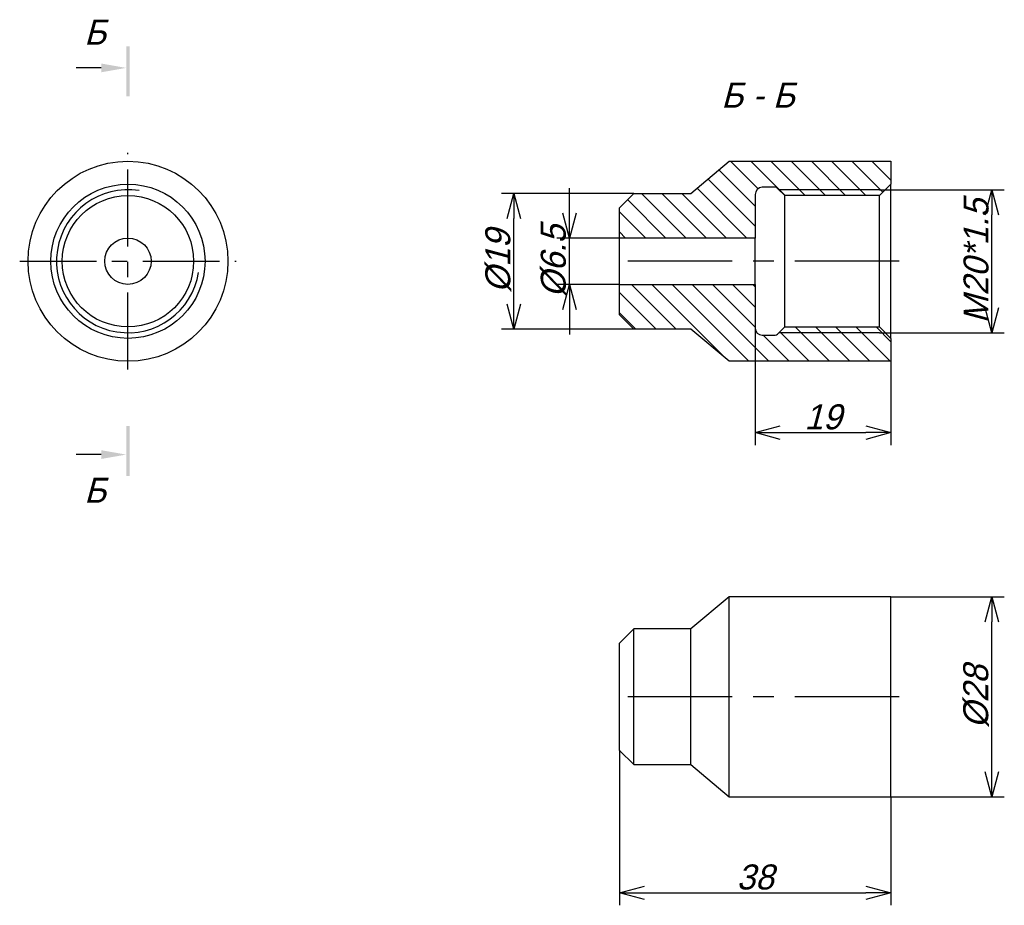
# Model space of a CAD drawing. Extents: x 32 to 170, y 104 to 228.
import ezdxf

# ---------------------------------------------------------------- set-up
doc = ezdxf.new("R2010")
doc.units = 0
doc.linetypes.add('CENTER_PER1_SCALE0_339188', pattern=[28, 10.769231, -2.153846, 2.153846, -2.153846, 10.769231])
doc.linetypes.add('CENTER_PER1_SCALE0_460327', pattern=[38, 14.615385, -2.923077, 2.923077, -2.923077, 14.615385])
doc.layers.get('0').update_dxf_attribs({"linetype": 'CONTINUOUS'})
doc.layers.get('DEFPOINTS').update_dxf_attribs({"linetype": 'CONTINUOUS'})
doc.styles.add('TEXTSTYLE_1', font='T-FLEX Type A.TTF', dxfattribs={"oblique": 15, "height": 3.5})
doc.styles.add('TEXTSTYLE_2', font='T-FLEX Type A.TTF', dxfattribs={"oblique": 15, "height": 3.5})
doc.dimstyles.new('DIM_ST_1', dxfattribs={"dimtxt": 3.5, "dimasz": 3.5, "dimexe": 1.75, "dimexo": 0, "dimgap": 0.4375, "dimtad": 1, "dimrnd": 0.01, "dimtxsty": 'TEXTSTYLE_1', "dimblk": 'OPEN30', "dimcen": 0.09, "dimclrd": 7, "dimclre": 7, "dimclrt": 7, "dimazin": 3, "dimtfac": 1, "dimtdec": 0, "dimtmove": 0, "dimatfit": 3, "dimtvp": 1, "dimtolj": 1})
doc.dimstyles.new('DIM_ST_2', dxfattribs={"dimtxt": 3.5, "dimasz": 3.5, "dimexe": 1.75, "dimexo": 0, "dimgap": 0.4375, "dimtad": 1, "dimrnd": 0.01, "dimtxsty": 'TEXTSTYLE_1', "dimblk": 'OPEN30', "dimcen": 0.09, "dimclrd": 7, "dimclre": 7, "dimclrt": 7, "dimazin": 3, "dimtfac": 1, "dimtdec": 0, "dimtmove": 0, "dimatfit": 3, "dimtvp": 1, "dimtolj": 1})
doc.dimstyles.new('DIM_ST_3', dxfattribs={"dimtxt": 3.5, "dimasz": 3.5, "dimexe": 1.75, "dimexo": 0, "dimgap": 0.4375, "dimtad": 1, "dimrnd": 0.01, "dimtxsty": 'TEXTSTYLE_1', "dimblk": 'OPEN30', "dimcen": 0.09, "dimclrd": 7, "dimclre": 7, "dimclrt": 7, "dimazin": 3, "dimtfac": 1, "dimtdec": 0, "dimtmove": 0, "dimatfit": 3, "dimtvp": 1, "dimtolj": 1})
doc.dimstyles.new('DIM_ST_4', dxfattribs={"dimtxt": 3.5, "dimasz": 3.5, "dimexe": 1.75, "dimexo": 0, "dimgap": 0.4375, "dimtad": 1, "dimrnd": 0.01, "dimtxsty": 'TEXTSTYLE_1', "dimblk": 'OPEN30', "dimcen": 0.09, "dimclrd": 7, "dimclre": 7, "dimclrt": 7, "dimazin": 3, "dimtfac": 1, "dimtdec": 0, "dimtmove": 0, "dimatfit": 3, "dimtvp": 1, "dimtolj": 1})
doc.dimstyles.new('DIM_ST_5', dxfattribs={"dimtxt": 3.5, "dimasz": 3.5, "dimexe": 1.75, "dimexo": 0, "dimgap": 0.4375, "dimtad": 1, "dimrnd": 0.01, "dimtxsty": 'TEXTSTYLE_1', "dimblk": 'OPEN30', "dimcen": 0.09, "dimclrd": 7, "dimclre": 7, "dimclrt": 7, "dimazin": 3, "dimtfac": 1, "dimtdec": 0, "dimtmove": 0, "dimatfit": 3, "dimtvp": 1, "dimtolj": 1})
doc.dimstyles.new('DIM_ST_6', dxfattribs={"dimtxt": 3.5, "dimasz": 3.5, "dimexe": 1.75, "dimexo": 0, "dimgap": 0.4375, "dimtad": 1, "dimrnd": 0.01, "dimtxsty": 'TEXTSTYLE_1', "dimblk": 'OPEN30', "dimcen": 0.09, "dimclrd": 7, "dimclre": 7, "dimclrt": 7, "dimazin": 3, "dimtfac": 1, "dimtdec": 0, "dimtmove": 0, "dimatfit": 3, "dimtvp": 1, "dimtolj": 1})

# ---------------------------------------------------------------- blocks, each defined once
blk = doc.blocks.new('_OPEN30')
at = {"color": 0, "linetype": 'BYBLOCK'}
for p, q in [((-1, 0.267949), (0, 0)), ((0, 0), (-1, -0.267949)), ((0, 0), (-1, 0))]:
    blk.add_line(p, q, dxfattribs=at)
blk = doc.blocks.new('*D5')
at = {"color": 7}
for p, q in [((108.89, 200.69), (108.89, 204.19)), ((115.92, 197.19), (107.14, 197.19)), ((108.89, 190.69), (108.89, 197.19)), ((115.92, 190.69), (107.14, 190.69)), ((108.89, 187.19), (108.89, 183.69))]:
    blk.add_line(p, q, dxfattribs=at)
at = {"layer": 'DEFPOINTS', "color": 0}
for p in [(108.89, 197.19), (115.92, 197.19), (115.92, 190.69)]:
    blk.add_point(p, dxfattribs=at)
at = {"color": 7, "xscale": 3.5, "yscale": 3.5, "zscale": 3.5}
for p, rotation in [((108.89, 197.19), 269.9999999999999), ((108.89, 190.69), 89.99999999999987)]:
    blk.add_blockref('_OPEN30', p, dxfattribs=dict(at, rotation=rotation))
at = {"color": 7, "insert": (106.7, 193.94), "char_height": 3.5, "attachment_point": 5, "rotation": 90, "style": 'TEXTSTYLE_1'}
blk.add_mtext('\\A1;%%c6.5{\\H0.5x;\\S^ ;}', dxfattribs=at)
blk = doc.blocks.new('*D6')
at = {"color": 7}
for p, q in [((117.92, 203.44), (99.37, 203.44)), ((101.12, 187.94), (101.12, 199.94)), ((117.92, 184.44), (99.37, 184.44))]:
    blk.add_line(p, q, dxfattribs=at)
at = {"layer": 'DEFPOINTS', "color": 0}
for p in [(101.12, 203.44), (117.92, 203.44), (117.92, 184.44)]:
    blk.add_point(p, dxfattribs=at)
at = {"color": 7, "xscale": 3.5, "yscale": 3.5, "zscale": 3.5}
for p, rotation in [((101.12, 203.44), 89.99999999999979), ((101.12, 184.44), 269.9999999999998)]:
    blk.add_blockref('_OPEN30', p, dxfattribs=dict(at, rotation=rotation))
at = {"color": 7, "insert": (98.93, 193.94), "char_height": 3.5, "attachment_point": 5, "rotation": 90, "style": 'TEXTSTYLE_1'}
blk.add_mtext('\\A1;%%c19{\\H0.5x;\\S^ ;}', dxfattribs=at)
blk = doc.blocks.new('*D7')
at = {"color": 7}
for p, q in [((115.92, 125.46), (115.92, 103.76)), ((153.92, 118.96), (153.92, 103.76)), ((119.42, 105.51), (150.42, 105.51))]:
    blk.add_line(p, q, dxfattribs=at)
at = {"layer": 'DEFPOINTS', "color": 0}
for p in [(115.92, 125.46), (153.92, 118.96), (153.92, 105.51)]:
    blk.add_point(p, dxfattribs=at)
at = {"color": 7, "xscale": 3.5, "yscale": 3.5, "zscale": 3.5}
for p, rotation in [((115.92, 105.51), 180), ((153.92, 105.51), 360)]:
    blk.add_blockref('_OPEN30', p, dxfattribs=dict(at, rotation=rotation))
at = {"color": 7, "insert": (134.92, 107.7), "char_height": 3.5, "attachment_point": 5, "style": 'TEXTSTYLE_1'}
blk.add_mtext('\\A1;38{\\H0.5x;\\S^ ;}', dxfattribs=at)
blk = doc.blocks.new('*D8')
at = {"color": 7}
for p, q in [((153.92, 146.96), (169.82, 146.96)), ((168.07, 122.46), (168.07, 143.46)), ((153.92, 118.96), (169.82, 118.96))]:
    blk.add_line(p, q, dxfattribs=at)
at = {"layer": 'DEFPOINTS', "color": 0}
for p in [(153.92, 146.96), (168.07, 146.96), (153.92, 118.96)]:
    blk.add_point(p, dxfattribs=at)
at = {"color": 7, "xscale": 3.5, "yscale": 3.5, "zscale": 3.5}
for p, rotation in [((168.07, 146.96), 90), ((168.07, 118.96), 270)]:
    blk.add_blockref('_OPEN30', p, dxfattribs=dict(at, rotation=rotation))
at = {"color": 7, "insert": (165.88, 132.96), "char_height": 3.5, "attachment_point": 5, "rotation": 90, "style": 'TEXTSTYLE_1'}
blk.add_mtext('\\A1;%%c28{\\H0.5x;\\S^ ;}', dxfattribs=at)
blk = doc.blocks.new('*D9')
at = {"color": 7}
for p, q in [((152.32, 203.95), (169.82, 203.95)), ((168.07, 187.43), (168.07, 200.45)), ((152.32, 183.93), (169.82, 183.93))]:
    blk.add_line(p, q, dxfattribs=at)
at = {"layer": 'DEFPOINTS', "color": 0}
for p in [(152.32, 203.95), (168.07, 203.95), (152.32, 183.93)]:
    blk.add_point(p, dxfattribs=at)
at = {"color": 7, "xscale": 3.5, "yscale": 3.5, "zscale": 3.5}
for p, rotation in [((168.07, 203.95), 90), ((168.07, 183.93), 270)]:
    blk.add_blockref('_OPEN30', p, dxfattribs=dict(at, rotation=rotation))
at = {"color": 7, "insert": (165.88, 193.94), "char_height": 3.5, "attachment_point": 5, "rotation": 90, "style": 'TEXTSTYLE_1'}
blk.add_mtext('\\A1;M20*1.5', dxfattribs=at)
blk = doc.blocks.new('*D10')
at = {"color": 7}
for p, q in [((134.92, 184.59), (134.92, 168.19)), ((153.92, 183.14), (153.92, 168.19)), ((138.42, 169.94), (150.42, 169.94))]:
    blk.add_line(p, q, dxfattribs=at)
at = {"layer": 'DEFPOINTS', "color": 0}
for p in [(134.92, 184.59), (153.92, 183.14), (153.92, 169.94)]:
    blk.add_point(p, dxfattribs=at)
at = {"color": 7, "xscale": 3.5, "yscale": 3.5, "zscale": 3.5, "rotation": 180}
blk.add_blockref('_OPEN30', (134.92, 169.94), dxfattribs=at)
at = {"color": 7, "xscale": 3.5, "yscale": 3.5, "zscale": 3.5}
blk.add_blockref('_OPEN30', (153.92, 169.94), dxfattribs=at)
at = {"color": 7, "insert": (144.42, 172.13), "char_height": 3.5, "attachment_point": 5, "style": 'TEXTSTYLE_1'}
blk.add_mtext('\\A1;19{\\H0.5x;\\S^ ;}', dxfattribs=at)
blk = doc.blocks.new('НА_САЙТ')
for points in [[(47.304, 224.01), (47.304, 217.01), (46.804, 217.01), (46.804, 224.01)], [(43.304, 220.396), (46.804, 221.01), (43.304, 221.624)], [(46.804, 163.868), (46.804, 170.868), (47.304, 170.868), (47.304, 163.868)], [(43.304, 166.254), (46.804, 166.868), (43.304, 167.482)]]:
    blk.add_hatch(color=7).paths.add_polyline_path(points, flags=0)
h = blk.add_hatch()
h.set_pattern_fill('_USER', scale=2, angle=135, style=0, pattern_type=0)
h.set_pattern_definition([(135, (0, 0), (-1.414214, -1.414214), [])])
h.paths.add_polyline_path([(138.068, 183.735), (139.072, 184.739), (152.322, 184.739), (153.922, 183.139), (153.922, 179.939), (131.285, 179.939), (125.922, 184.439), (117.922, 184.439), (115.922, 186.439), (115.922, 190.689), (134.922, 190.689), (134.922, 184.589), (134.927, 184.484), (134.944, 184.381), (134.971, 184.28), (135.008, 184.182), (135.056, 184.089), (135.113, 184.001), (135.179, 183.92), (135.253, 183.846), (135.334, 183.78), (135.422, 183.723), (135.515, 183.675), (135.613, 183.638), (135.714, 183.611), (135.817, 183.594), (135.922, 183.589), (135.922, 183.589), (137.715, 183.589), (137.767, 183.592), (137.819, 183.6), (137.869, 183.613), (137.918, 183.632), (137.965, 183.656), (138.009, 183.684)], flags=0)
h.paths.add_polyline_path([(134.922, 203.289), (134.922, 197.189), (115.922, 197.189), (115.922, 201.439), (117.922, 203.439), (125.922, 203.439), (131.285, 207.939), (153.922, 207.939), (153.922, 204.739), (152.322, 203.139), (139.072, 203.139), (138.068, 204.142), (138.029, 204.177), (137.987, 204.208), (137.942, 204.234), (137.894, 204.256), (137.844, 204.272), (137.793, 204.283), (137.715, 204.289), (137.715, 204.289), (135.922, 204.289), (135.817, 204.283), (135.714, 204.267), (135.613, 204.24), (135.515, 204.202), (135.422, 204.155), (135.334, 204.098), (135.253, 204.032), (135.179, 203.958), (135.113, 203.877), (135.056, 203.789), (135.008, 203.696), (134.971, 203.598), (134.944, 203.497), (134.927, 203.393)], flags=0)
at = {"color": 7, "linetype": 'CONTINUOUS'}
for p, q in [((43.304, 221.01), (39.804, 221.01)), ((125.922, 203.439), (131.285, 207.939)), ((131.285, 207.939), (153.922, 207.939)), ((153.922, 207.939), (153.922, 204.739)), ((137.715, 204.289), (135.922, 204.289)), ((139.072, 203.139), (138.068, 204.142)), ((153.922, 204.739), (152.322, 203.139)), ((153.922, 183.139), (153.922, 204.739)), ((115.922, 201.439), (117.922, 203.439)), ((117.922, 203.439), (125.922, 203.439)), ((134.922, 203.289), (134.922, 197.189)), ((139.072, 203.951), (138.26, 203.951)), ((152.322, 203.951), (139.072, 203.951)), ((152.322, 203.951), (139.072, 203.951)), ((139.072, 184.739), (139.072, 203.139)), ((152.322, 203.139), (139.072, 203.139)), ((152.322, 203.951), (153.134, 203.951)), ((152.322, 184.739), (152.322, 203.139)), ((115.922, 197.189), (115.922, 201.439)), ((115.922, 190.689), (115.922, 197.189)), ((134.922, 197.189), (115.922, 197.189)), ((134.922, 190.689), (134.922, 197.189)), ((115.922, 186.439), (115.922, 190.689)), ((115.922, 190.689), (134.922, 190.689)), ((134.922, 190.689), (134.922, 184.589)), ((117.922, 184.439), (115.922, 186.439)), ((125.922, 184.439), (117.922, 184.439)), ((131.285, 179.939), (125.922, 184.439)), ((135.922, 183.589), (137.715, 183.589)), ((138.068, 183.735), (139.072, 184.739)), ((139.072, 183.927), (138.26, 183.927)), ((139.072, 184.739), (152.322, 184.739)), ((152.322, 183.927), (139.072, 183.927)), ((152.322, 183.927), (139.072, 183.927)), ((152.322, 184.739), (153.922, 183.139)), ((152.322, 183.927), (153.134, 183.927)), ((153.922, 183.139), (153.922, 179.939)), ((153.922, 179.939), (131.285, 179.939)), ((43.304, 166.868), (39.804, 166.868)), ((131.285, 146.956), (125.922, 142.456)), ((153.922, 146.956), (131.285, 146.956)), ((131.285, 132.956), (131.285, 146.956)), ((153.922, 132.956), (153.922, 146.956)), ((117.922, 142.456), (115.922, 140.456)), ((117.922, 132.956), (117.922, 142.456)), ((125.922, 142.456), (117.922, 142.456)), ((125.922, 132.956), (125.922, 142.456)), ((115.922, 132.956), (115.922, 140.456)), ((115.922, 125.456), (115.922, 132.956)), ((117.922, 123.456), (117.922, 132.956)), ((125.922, 123.456), (125.922, 132.956)), ((131.285, 118.956), (131.285, 132.956)), ((153.922, 118.956), (153.922, 132.956)), ((115.922, 125.456), (117.922, 123.456)), ((117.922, 123.456), (125.922, 123.456)), ((125.922, 123.456), (131.285, 118.956)), ((131.285, 118.956), (153.922, 118.956))]:
    blk.add_line(p, q, dxfattribs=at)
at = {"color": 7, "linetype": 'CENTER_PER1_SCALE0_339188'}
for p, q in [((47.054, 178.772), (47.054, 209.105)), ((31.888, 193.939), (62.221, 193.939))]:
    blk.add_line(p, q, dxfattribs=at)
at = {"color": 7, "linetype": 'CENTER_PER1_SCALE0_460327'}
for p, q in [((155.089, 193.939), (114.755, 193.939)), ((155.089, 132.956), (114.755, 132.956))]:
    blk.add_line(p, q, dxfattribs=at)
at = {"color": 7, "linetype": 'CONTINUOUS'}
for radius in [14, 10.8, 9.2, 3.25]:
    blk.add_circle((47.054, 193.939), radius, dxfattribs=at)
for centre, radius, start, end in [((135.922, 203.289), 1, 90, 180), ((137.715, 203.789), 0.5, 45, 90), ((47.054, 193.939), 10.012, 81, 351), ((135.922, 184.589), 1, 180, 270), ((137.715, 184.089), 0.5, 270, 315)]:
    blk.add_arc(centre, radius, start, end, dxfattribs=at)
at = {"color": 7, "style": 'TEXTSTYLE_2', "oblique": 15}
for s, p in [('Б', (40.929, 224.26)), ('Б - Б', (130.169, 215.439)), ('Б', (40.929, 160.118))]:
    blk.add_text(s, height=3.5, dxfattribs=at).set_placement(p)
for base, p1, p2, text, dimstyle, picture, middle in [((108.89, 197.189), (115.922, 190.689), (115.922, 197.189), '%%c<>{\\H0.5x;\\S^ ;}', 'DIM_ST_1', '*D5', (108.89, 193.939)), ((101.12, 203.439), (117.922, 184.439), (117.922, 203.439), '%%c<>{\\H0.5x;\\S^ ;}', 'DIM_ST_2', '*D6', (101.12, 193.939)), ((168.07, 203.951), (152.322, 183.927), (152.322, 203.951), 'M20*1.5', 'DIM_ST_5', '*D9', (168.07, 193.939)), ((168.07, 146.956), (153.922, 118.956), (153.922, 146.956), '%%c<>{\\H0.5x;\\S^ ;}', 'DIM_ST_4', '*D8', (168.07, 132.956))]:
    dim = blk.add_linear_dim(base=base, p1=p1, p2=p2, angle=90, text=text, dimstyle=dimstyle)
    dim.commit()
    dim.dimension.update_dxf_attribs({"geometry": picture, "text_midpoint": middle, "dimtype": 160})
for base, p1, p2, dimstyle, picture, middle in [((153.922, 169.939), (134.922, 184.589), (153.922, 183.139), 'DIM_ST_6', '*D10', (144.422, 169.939)), ((153.922, 105.51), (115.922, 125.456), (153.922, 118.956), 'DIM_ST_3', '*D7', (134.922, 105.51))]:
    dim = blk.add_linear_dim(base=base, p1=p1, p2=p2, text='<>{\\H0.5x;\\S^ ;}', dimstyle=dimstyle)
    dim.commit()
    dim.dimension.update_dxf_attribs({"geometry": picture, "text_midpoint": middle, "dimtype": 160})

msp = doc.modelspace()

# ---------------------------------------------------------------- block references
msp.add_blockref('НА_САЙТ', (0, 0))

doc.saveas('drawing.dxf')
